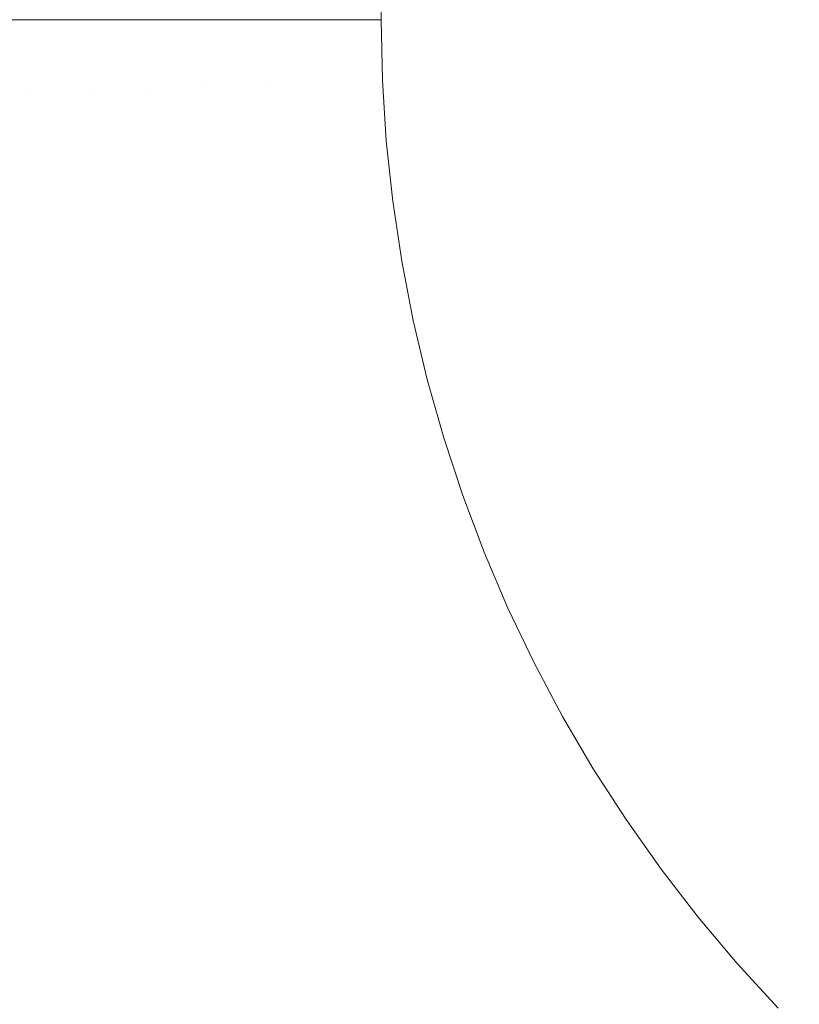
# Model space of a CAD drawing. Header units: centimetres. Extents: x -26.3 to 27.5, y 4.2 to 67.9.
# Tile 138 of 256: x -8.1118 to -8.0573, y 4.6313 to 4.7002. Entities that reach past the tile are written whole.
import ezdxf

# ---------------------------------------------------------------- set-up
doc = ezdxf.new("R2010")
doc.units = ezdxf.units.CM
doc.header["$LTSCALE"] = 2.54
doc.layers.add('Lucido design-1', color=7, linetype='Continuous')

# ---------------------------------------------------------------- blocks, each defined once
blk = doc.blocks.new('Gruppo-2-1')
at = {"color": 7, "linetype": 'Continuous', "lineweight": 9}
for points in [[(-25.986537, 5.900212, -1111.014164), (-25.986537, 4.300212, -1111.014164), (27.113463, 4.300212, -1111.014164), (27.113463, 5.900212, -1111.014164)], [(-25.986537, 5.900212, -1147.114164), (-25.986537, 4.300212, -1147.114164), (27.113463, 4.300212, -1147.114164), (27.113463, 5.900212, -1147.114164)]]:
    blk.add_3dface(points, dxfattribs=at)
for points, invisible_edges in [([(-8.086537, 5.900212, -1111.414164), (9.213463, 5.900212, -1111.414164), (9.113463, 4.600212, -1111.414164), (-7.986537, 4.600212, -1111.414164)], 10), ([(-8.086537, 4.700212, -1111.414164), (-8.086537, 5.900212, -1111.414164), (-7.986537, 4.600212, -1111.414164)], 10), ([(-8.086537, 5.900212, -1147.514164), (9.213463, 5.900212, -1147.514164), (9.113463, 4.600212, -1147.514164), (-7.986537, 4.600212, -1147.514164)], 10), ([(-8.086537, 4.700212, -1147.514164), (-8.086537, 5.900212, -1147.514164), (-7.986537, 4.600212, -1147.514164)], 10), ([(-8.111115, 4.69492, -1111.41726), (-8.115152, 4.694749, -1111.41838), (-8.115268, 4.700212, -1111.41838), (-8.111699, 4.700212, -1111.417391)], 11), ([(-8.111115, 4.69492, -1147.51726), (-8.115152, 4.694749, -1147.51838), (-8.115268, 4.700212, -1147.51838), (-8.111699, 4.700212, -1147.517391)], 11), ([(-8.111699, 4.700212, -1111.417391), (-8.111228, 4.700212, -1111.41726), (-8.111115, 4.69492, -1111.41726)], 10), ([(-8.111699, 4.700212, -1147.517391), (-8.111228, 4.700212, -1147.51726), (-8.111115, 4.69492, -1147.51726)], 10), ([(-8.107031, 4.695093, -1111.416309), (-8.111115, 4.69492, -1111.41726), (-8.111228, 4.700212, -1111.41726), (-8.107525, 4.700212, -1111.416399)], 11), ([(-8.107031, 4.695093, -1147.516309), (-8.111115, 4.69492, -1147.51726), (-8.111228, 4.700212, -1147.51726), (-8.107525, 4.700212, -1147.516399)], 11), ([(-8.107525, 4.700212, -1111.416399), (-8.10714, 4.700212, -1111.416309), (-8.107031, 4.695093, -1111.416309)], 10), ([(-8.107525, 4.700212, -1147.516399), (-8.10714, 4.700212, -1147.516309), (-8.107031, 4.695093, -1147.516309)], 10), ([(-8.102907, 4.695269, -1111.41553), (-8.107031, 4.695093, -1111.416309), (-8.10714, 4.700212, -1111.416309), (-8.103304, 4.700212, -1111.415586)], 11), ([(-8.102907, 4.695269, -1147.51553), (-8.107031, 4.695093, -1147.516309), (-8.10714, 4.700212, -1147.516309), (-8.103304, 4.700212, -1147.515586)], 11), ([(-8.103304, 4.700212, -1111.415586), (-8.103012, 4.700212, -1111.41553), (-8.102907, 4.695269, -1111.41553)], 10), ([(-8.103304, 4.700212, -1147.515586), (-8.103012, 4.700212, -1147.51553), (-8.102907, 4.695269, -1147.51553)], 10), ([(-8.098749, 4.695445, -1111.414925), (-8.102907, 4.695269, -1111.41553), (-8.103012, 4.700212, -1111.41553), (-8.099046, 4.700212, -1111.414953)], 11), ([(-8.098749, 4.695445, -1147.514925), (-8.102907, 4.695269, -1147.51553), (-8.103012, 4.700212, -1147.51553), (-8.099046, 4.700212, -1147.514953)], 11), ([(-8.099046, 4.700212, -1111.414953), (-8.09885, 4.700212, -1111.414925), (-8.098749, 4.695445, -1111.414925)], 10), ([(-8.099046, 4.700212, -1147.514953), (-8.09885, 4.700212, -1147.514925), (-8.098749, 4.695445, -1147.514925)], 10), ([(-8.094566, 4.695623, -1111.414495), (-8.098749, 4.695445, -1111.414925), (-8.09885, 4.700212, -1111.414925), (-8.094757, 4.700212, -1111.414504)], 11), ([(-8.094566, 4.695623, -1147.514495), (-8.098749, 4.695445, -1147.514925), (-8.09885, 4.700212, -1147.514925), (-8.094757, 4.700212, -1147.514504)], 11), ([(-8.094757, 4.700212, -1111.414504), (-8.094663, 4.700212, -1111.414495), (-8.094566, 4.695623, -1111.414495)], 10), ([(-8.094757, 4.700212, -1147.514504), (-8.094663, 4.700212, -1147.514495), (-8.094566, 4.695623, -1147.514495)], 10), ([(-8.094566, 4.695623, -1111.414495), (-8.094663, 4.700212, -1111.414495), (-8.09046, 4.700212, -1111.414241), (-8.090366, 4.695801, -1111.414241)], 13), ([(-8.094566, 4.695623, -1147.514495), (-8.094663, 4.700212, -1147.514495), (-8.09046, 4.700212, -1147.514241), (-8.090366, 4.695801, -1147.514241)], 13), ([(-8.090366, 4.695801, -1111.414241), (-8.09046, 4.700212, -1111.414241), (-8.086537, 4.700212, -1111.414164), (-8.086447, 4.695968, -1111.414164)], 9), ([(-8.090366, 4.695801, -1147.514241), (-8.09046, 4.700212, -1147.514241), (-8.086537, 4.700212, -1147.514164), (-8.086447, 4.695968, -1147.514164)], 9), ([(-8.086447, 4.695968, -1111.414164), (-8.086537, 4.700212, -1111.414164), (-7.986537, 4.600212, -1111.414164)], 10), ([(-8.086447, 4.695968, -1147.514164), (-8.086537, 4.700212, -1147.514164), (-7.986537, 4.600212, -1147.514164)], 10), ([(-8.090085, 4.691399, -1111.414241), (-8.090366, 4.695801, -1111.414241), (-8.086447, 4.695968, -1111.414164), (-8.086177, 4.691731, -1111.414164)], 11), ([(-8.090085, 4.691399, -1147.514241), (-8.090366, 4.695801, -1147.514241), (-8.086447, 4.695968, -1147.514164), (-8.086177, 4.691731, -1147.514164)], 11), ([(-7.986537, 4.600212, -1111.414164), (-8.085727, 4.68751, -1111.414164), (-8.086177, 4.691731, -1111.414164), (-8.086447, 4.695968, -1111.414164)], 9), ([(-7.986537, 4.600212, -1147.514164), (-8.085727, 4.68751, -1147.514164), (-8.086177, 4.691731, -1147.514164), (-8.086447, 4.695968, -1147.514164)], 9), ([(-8.106705, 4.689984, -1111.416309), (-8.107031, 4.695093, -1111.416309), (-8.102907, 4.695269, -1111.41553), (-8.102592, 4.690334, -1111.41553)], 15), ([(-8.106705, 4.689984, -1147.516309), (-8.107031, 4.695093, -1147.516309), (-8.102907, 4.695269, -1147.51553), (-8.102592, 4.690334, -1147.51553)], 15), ([(-8.102592, 4.690334, -1111.41553), (-8.102907, 4.695269, -1111.41553), (-8.098749, 4.695445, -1111.414925), (-8.098446, 4.690687, -1111.414925)], 15), ([(-8.102592, 4.690334, -1147.51553), (-8.102907, 4.695269, -1147.51553), (-8.098749, 4.695445, -1147.514925), (-8.098446, 4.690687, -1147.514925)], 15), ([(-8.098446, 4.690687, -1111.414925), (-8.098749, 4.695445, -1111.414925), (-8.094566, 4.695623, -1111.414495), (-8.094274, 4.691042, -1111.414495)], 15), ([(-8.098446, 4.690687, -1147.514925), (-8.098749, 4.695445, -1147.514925), (-8.094566, 4.695623, -1147.514495), (-8.094274, 4.691042, -1147.514495)], 15), ([(-8.094274, 4.691042, -1111.414495), (-8.094566, 4.695623, -1111.414495), (-8.090366, 4.695801, -1111.414241), (-8.090085, 4.691399, -1111.414241)], 15), ([(-8.094274, 4.691042, -1147.514495), (-8.094566, 4.695623, -1147.514495), (-8.090366, 4.695801, -1147.514241), (-8.090085, 4.691399, -1147.514241)], 15), ([(-8.114804, 4.689295, -1111.41838), (-8.115152, 4.694749, -1111.41838), (-8.111115, 4.69492, -1111.41726), (-8.110778, 4.689638, -1111.41726)], 15), ([(-8.114804, 4.689295, -1147.51838), (-8.115152, 4.694749, -1147.51838), (-8.111115, 4.69492, -1147.51726), (-8.110778, 4.689638, -1147.51726)], 15), ([(-8.110778, 4.689638, -1111.41726), (-8.111115, 4.69492, -1111.41726), (-8.107031, 4.695093, -1111.416309), (-8.106705, 4.689984, -1111.416309)], 15), ([(-8.110778, 4.689638, -1147.51726), (-8.111115, 4.69492, -1147.51726), (-8.107031, 4.695093, -1147.516309), (-8.106705, 4.689984, -1147.516309)], 15), ([(-8.093787, 4.686478, -1111.414495), (-8.094274, 4.691042, -1111.414495), (-8.090085, 4.691399, -1111.414241), (-8.089618, 4.687012, -1111.414241)], 15), ([(-8.093787, 4.686478, -1147.514495), (-8.094274, 4.691042, -1147.514495), (-8.090085, 4.691399, -1147.514241), (-8.089618, 4.687012, -1147.514241)], 15), ([(-8.089618, 4.687012, -1111.414241), (-8.090085, 4.691399, -1111.414241), (-8.086177, 4.691731, -1111.414164), (-8.085727, 4.68751, -1111.414164)], 11), ([(-8.089618, 4.687012, -1147.514241), (-8.090085, 4.691399, -1147.514241), (-8.086177, 4.691731, -1147.514164), (-8.085727, 4.68751, -1147.514164)], 11), ([(-8.102068, 4.685418, -1111.41553), (-8.102592, 4.690334, -1111.41553), (-8.098446, 4.690687, -1111.414925), (-8.097941, 4.685946, -1111.414925)], 15), ([(-8.102068, 4.685418, -1147.51553), (-8.102592, 4.690334, -1147.51553), (-8.098446, 4.690687, -1147.514925), (-8.097941, 4.685946, -1147.514925)], 15), ([(-8.097941, 4.685946, -1111.414925), (-8.098446, 4.690687, -1111.414925), (-8.094274, 4.691042, -1111.414495), (-8.093787, 4.686478, -1111.414495)], 15), ([(-8.097941, 4.685946, -1147.514925), (-8.098446, 4.690687, -1147.514925), (-8.094274, 4.691042, -1147.514495), (-8.093787, 4.686478, -1147.514495)], 15), ([(-8.110218, 4.684374, -1111.41726), (-8.110778, 4.689638, -1111.41726), (-8.106705, 4.689984, -1111.416309), (-8.106163, 4.684893, -1111.416309)], 15), ([(-8.110218, 4.684374, -1147.51726), (-8.110778, 4.689638, -1147.51726), (-8.106705, 4.689984, -1147.516309), (-8.106163, 4.684893, -1147.516309)], 15), ([(-8.106163, 4.684893, -1111.416309), (-8.106705, 4.689984, -1111.416309), (-8.102592, 4.690334, -1111.41553), (-8.102068, 4.685418, -1111.41553)], 15), ([(-8.106163, 4.684893, -1147.516309), (-8.106705, 4.689984, -1147.516309), (-8.102592, 4.690334, -1147.51553), (-8.102068, 4.685418, -1147.51553)], 15), ([(-8.114225, 4.683861, -1111.41838), (-8.114804, 4.689295, -1111.41838), (-8.110778, 4.689638, -1111.41726), (-8.110218, 4.684374, -1111.41726)], 15), ([(-8.114225, 4.683861, -1147.51838), (-8.114804, 4.689295, -1147.51838), (-8.110778, 4.689638, -1147.51726), (-8.110218, 4.684374, -1147.51726)], 15), ([(-8.093108, 4.681939, -1111.414495), (-8.093787, 4.686478, -1111.414495), (-8.089618, 4.687012, -1111.414241), (-8.088965, 4.682649, -1111.414241)], 15), ([(-8.093108, 4.681939, -1147.514495), (-8.093787, 4.686478, -1147.514495), (-8.089618, 4.687012, -1147.514241), (-8.088965, 4.682649, -1147.514241)], 15), ([(-8.088965, 4.682649, -1111.414241), (-8.089618, 4.687012, -1111.414241), (-8.085727, 4.68751, -1111.414164), (-8.085099, 4.683312, -1111.414164)], 11), ([(-8.088965, 4.682649, -1147.514241), (-8.089618, 4.687012, -1147.514241), (-8.085727, 4.68751, -1147.514164), (-8.085099, 4.683312, -1147.514164)], 11), ([(-8.085727, 4.68751, -1111.414164), (-7.995018, 4.600572, -1111.414164), (-7.999239, 4.601022, -1111.414164)], 9), ([(-8.085727, 4.68751, -1111.414164), (-7.986537, 4.600212, -1111.414164), (-7.990782, 4.600302, -1111.414164), (-7.995018, 4.600572, -1111.414164)], 9), ([(-8.085727, 4.68751, -1111.414164), (-8.027728, 4.609089, -1111.414164), (-8.031558, 4.610919, -1111.414164)], 9), ([(-7.999239, 4.601022, -1111.414164), (-8.003437, 4.60165, -1111.414164), (-8.007605, 4.602456, -1111.414164), (-8.085727, 4.68751, -1111.414164)], 12), ([(-8.085727, 4.68751, -1111.414164), (-8.023823, 4.607423, -1111.414164), (-8.027728, 4.609089, -1111.414164)], 9), ([(-8.007605, 4.602456, -1111.414164), (-8.011735, 4.603439, -1111.414164), (-8.01582, 4.604595, -1111.414164), (-8.085727, 4.68751, -1111.414164)], 12), ([(-8.01582, 4.604595, -1111.414164), (-8.019851, 4.605924, -1111.414164), (-8.023823, 4.607423, -1111.414164), (-8.085727, 4.68751, -1111.414164)], 12), ([(-8.031558, 4.610919, -1111.414164), (-8.035307, 4.612911, -1111.414164), (-8.038968, 4.615059, -1111.414164), (-8.085727, 4.68751, -1111.414164)], 12), ([(-8.084293, 4.679144, -1111.414164), (-8.085099, 4.683312, -1111.414164), (-8.085727, 4.68751, -1111.414164), (-8.038968, 4.615059, -1111.414164)], 12), ([(-8.084293, 4.679144, -1147.514164), (-8.085099, 4.683312, -1147.514164), (-8.085727, 4.68751, -1147.514164), (-7.986537, 4.600212, -1147.514164)], 12), ([(-8.097235, 4.681231, -1111.414925), (-8.097941, 4.685946, -1111.414925), (-8.093787, 4.686478, -1111.414495), (-8.093108, 4.681939, -1111.414495)], 15), ([(-8.097235, 4.681231, -1147.514925), (-8.097941, 4.685946, -1147.514925), (-8.093787, 4.686478, -1147.514495), (-8.093108, 4.681939, -1147.514495)], 15), ([(-8.101336, 4.680528, -1111.41553), (-8.102068, 4.685418, -1111.41553), (-8.097941, 4.685946, -1111.414925), (-8.097235, 4.681231, -1111.414925)], 15), ([(-8.101336, 4.680528, -1147.51553), (-8.102068, 4.685418, -1147.51553), (-8.097941, 4.685946, -1147.514925), (-8.097235, 4.681231, -1147.514925)], 15), ([(-8.105405, 4.67983, -1111.416309), (-8.106163, 4.684893, -1111.416309), (-8.102068, 4.685418, -1111.41553), (-8.101336, 4.680528, -1111.41553)], 15), ([(-8.105405, 4.67983, -1147.516309), (-8.106163, 4.684893, -1147.516309), (-8.102068, 4.685418, -1147.51553), (-8.101336, 4.680528, -1147.51553)], 15), ([(-8.113416, 4.678456, -1111.41838), (-8.114225, 4.683861, -1111.41838), (-8.110218, 4.684374, -1111.41726), (-8.109434, 4.679139, -1111.41726)], 15), ([(-8.113416, 4.678456, -1147.51838), (-8.114225, 4.683861, -1147.51838), (-8.110218, 4.684374, -1147.51726), (-8.109434, 4.679139, -1147.51726)], 15), ([(-8.109434, 4.679139, -1111.41726), (-8.110218, 4.684374, -1111.41726), (-8.106163, 4.684893, -1111.416309), (-8.105405, 4.67983, -1111.416309)], 15), ([(-8.109434, 4.679139, -1147.51726), (-8.110218, 4.684374, -1147.51726), (-8.106163, 4.684893, -1147.516309), (-8.105405, 4.67983, -1147.516309)], 15), ([(-8.088127, 4.678318, -1111.414241), (-8.088965, 4.682649, -1111.414241), (-8.085099, 4.683312, -1111.414164), (-8.084293, 4.679144, -1111.414164)], 11), ([(-8.088127, 4.678318, -1147.514241), (-8.088965, 4.682649, -1147.514241), (-8.085099, 4.683312, -1147.514164), (-8.084293, 4.679144, -1147.514164)], 11), ([(-8.092236, 4.677432, -1111.414495), (-8.093108, 4.681939, -1111.414495), (-8.088965, 4.682649, -1111.414241), (-8.088127, 4.678318, -1111.414241)], 15), ([(-8.092236, 4.677432, -1147.514495), (-8.093108, 4.681939, -1147.514495), (-8.088965, 4.682649, -1147.514241), (-8.088127, 4.678318, -1147.514241)], 15), ([(-8.09633, 4.67655, -1111.414925), (-8.097235, 4.681231, -1111.414925), (-8.093108, 4.681939, -1111.414495), (-8.092236, 4.677432, -1111.414495)], 15), ([(-8.09633, 4.67655, -1147.514925), (-8.097235, 4.681231, -1147.514925), (-8.093108, 4.681939, -1147.514495), (-8.092236, 4.677432, -1147.514495)], 15), ([(-8.100397, 4.675673, -1111.41553), (-8.101336, 4.680528, -1111.41553), (-8.097235, 4.681231, -1111.414925), (-8.09633, 4.67655, -1111.414925)], 15), ([(-8.100397, 4.675673, -1147.51553), (-8.101336, 4.680528, -1147.51553), (-8.097235, 4.681231, -1147.514925), (-8.09633, 4.67655, -1147.514925)], 15), ([(-8.104433, 4.674804, -1111.416309), (-8.105405, 4.67983, -1111.416309), (-8.101336, 4.680528, -1111.41553), (-8.100397, 4.675673, -1111.41553)], 15), ([(-8.104433, 4.674804, -1147.516309), (-8.105405, 4.67983, -1147.516309), (-8.101336, 4.680528, -1147.51553), (-8.100397, 4.675673, -1147.51553)], 15), ([(-8.108429, 4.673942, -1111.41726), (-8.109434, 4.679139, -1111.41726), (-8.105405, 4.67983, -1111.416309), (-8.104433, 4.674804, -1111.416309)], 15), ([(-8.108429, 4.673942, -1147.51726), (-8.109434, 4.679139, -1147.51726), (-8.105405, 4.67983, -1147.516309), (-8.104433, 4.674804, -1147.516309)], 15), ([(-8.112379, 4.673091, -1111.41838), (-8.113416, 4.678456, -1111.41838), (-8.109434, 4.679139, -1111.41726), (-8.108429, 4.673942, -1111.41726)], 15), ([(-8.112379, 4.673091, -1147.51838), (-8.113416, 4.678456, -1147.51838), (-8.109434, 4.679139, -1147.51726), (-8.108429, 4.673942, -1147.51726)], 15), ([(-8.087106, 4.674026, -1111.414241), (-8.088127, 4.678318, -1111.414241), (-8.084293, 4.679144, -1111.414164), (-8.083311, 4.675014, -1111.414164)], 11), ([(-8.087106, 4.674026, -1147.514241), (-8.088127, 4.678318, -1147.514241), (-8.084293, 4.679144, -1147.514164), (-8.083311, 4.675014, -1147.514164)], 11), ([(-8.038968, 4.615059, -1111.414164), (-8.082154, 4.67093, -1111.414164), (-8.083311, 4.675014, -1111.414164), (-8.084293, 4.679144, -1111.414164)], 9), ([(-7.986537, 4.600212, -1147.514164), (-8.082154, 4.67093, -1147.514164), (-8.083311, 4.675014, -1147.514164), (-8.084293, 4.679144, -1147.514164)], 9), ([(-8.091174, 4.672967, -1111.414495), (-8.092236, 4.677432, -1111.414495), (-8.088127, 4.678318, -1111.414241), (-8.087106, 4.674026, -1111.414241)], 15), ([(-8.091174, 4.672967, -1147.514495), (-8.092236, 4.677432, -1147.514495), (-8.088127, 4.678318, -1147.514241), (-8.087106, 4.674026, -1147.514241)], 15), ([(-8.095226, 4.671912, -1111.414925), (-8.09633, 4.67655, -1111.414925), (-8.092236, 4.677432, -1111.414495), (-8.091174, 4.672967, -1111.414495)], 15), ([(-8.095226, 4.671912, -1147.514925), (-8.09633, 4.67655, -1147.514925), (-8.092236, 4.677432, -1147.514495), (-8.091174, 4.672967, -1147.514495)], 15), ([(-8.099253, 4.670863, -1111.41553), (-8.100397, 4.675673, -1111.41553), (-8.09633, 4.67655, -1111.414925), (-8.095226, 4.671912, -1111.414925)], 15), ([(-8.099253, 4.670863, -1147.51553), (-8.100397, 4.675673, -1147.51553), (-8.09633, 4.67655, -1147.514925), (-8.095226, 4.671912, -1147.514925)], 15), ([(-8.103248, 4.669823, -1111.416309), (-8.104433, 4.674804, -1111.416309), (-8.100397, 4.675673, -1111.41553), (-8.099253, 4.670863, -1111.41553)], 15), ([(-8.103248, 4.669823, -1147.516309), (-8.104433, 4.674804, -1147.516309), (-8.100397, 4.675673, -1147.51553), (-8.099253, 4.670863, -1147.51553)], 15), ([(-8.107204, 4.668793, -1111.41726), (-8.108429, 4.673942, -1111.41726), (-8.104433, 4.674804, -1111.416309), (-8.103248, 4.669823, -1111.416309)], 15), ([(-8.107204, 4.668793, -1147.51726), (-8.108429, 4.673942, -1147.51726), (-8.104433, 4.674804, -1147.516309), (-8.103248, 4.669823, -1147.516309)], 15), ([(-8.085904, 4.669781, -1111.414241), (-8.087106, 4.674026, -1111.414241), (-8.083311, 4.675014, -1111.414164), (-8.082154, 4.67093, -1111.414164)], 11), ([(-8.085904, 4.669781, -1147.514241), (-8.087106, 4.674026, -1147.514241), (-8.083311, 4.675014, -1147.514164), (-8.082154, 4.67093, -1147.514164)], 11), ([(-8.111114, 4.667775, -1111.41838), (-8.112379, 4.673091, -1111.41838), (-8.108429, 4.673942, -1111.41726), (-8.107204, 4.668793, -1111.41726)], 15), ([(-8.111114, 4.667775, -1147.51838), (-8.112379, 4.673091, -1147.51838), (-8.108429, 4.673942, -1147.51726), (-8.107204, 4.668793, -1147.51726)], 15), ([(-8.089924, 4.66855, -1111.414495), (-8.091174, 4.672967, -1111.414495), (-8.087106, 4.674026, -1111.414241), (-8.085904, 4.669781, -1111.414241)], 15), ([(-8.089924, 4.66855, -1147.514495), (-8.091174, 4.672967, -1147.514495), (-8.087106, 4.674026, -1147.514241), (-8.085904, 4.669781, -1147.514241)], 15), ([(-8.114972, 4.66677, -1111.419667), (-8.116275, 4.672251, -1111.419667), (-8.112379, 4.673091, -1111.41838), (-8.111114, 4.667775, -1111.41838)], 15), ([(-8.114972, 4.66677, -1147.519667), (-8.116275, 4.672251, -1147.519667), (-8.112379, 4.673091, -1147.51838), (-8.111114, 4.667775, -1147.51838)], 15), ([(-8.093927, 4.667324, -1111.414925), (-8.095226, 4.671912, -1111.414925), (-8.091174, 4.672967, -1111.414495), (-8.089924, 4.66855, -1111.414495)], 15), ([(-8.093927, 4.667324, -1147.514925), (-8.095226, 4.671912, -1147.514925), (-8.091174, 4.672967, -1147.514495), (-8.089924, 4.66855, -1147.514495)], 15), ([(-8.097906, 4.666106, -1111.41553), (-8.099253, 4.670863, -1111.41553), (-8.095226, 4.671912, -1111.414925), (-8.093927, 4.667324, -1111.414925)], 15), ([(-8.097906, 4.666106, -1147.51553), (-8.099253, 4.670863, -1147.51553), (-8.095226, 4.671912, -1147.514925), (-8.093927, 4.667324, -1147.514925)], 15), ([(-8.101853, 4.664897, -1111.416309), (-8.103248, 4.669823, -1111.416309), (-8.099253, 4.670863, -1111.41553), (-8.097906, 4.666106, -1111.41553)], 15), ([(-8.101853, 4.664897, -1147.516309), (-8.103248, 4.669823, -1147.516309), (-8.099253, 4.670863, -1147.51553), (-8.097906, 4.666106, -1147.51553)], 15), ([(-8.084523, 4.665591, -1111.414241), (-8.085904, 4.669781, -1111.414241), (-8.082154, 4.67093, -1111.414164), (-8.080825, 4.666898, -1111.414164)], 11), ([(-8.084523, 4.665591, -1147.514241), (-8.085904, 4.669781, -1147.514241), (-8.082154, 4.67093, -1147.514164), (-8.080825, 4.666898, -1147.514164)], 11), ([(-8.080825, 4.666898, -1111.414164), (-8.082154, 4.67093, -1111.414164), (-8.038968, 4.615059, -1111.414164)], 10), ([(-8.080825, 4.666898, -1147.514164), (-8.082154, 4.67093, -1147.514164), (-7.986537, 4.600212, -1147.514164)], 10), ([(-8.105762, 4.6637, -1111.41726), (-8.107204, 4.668793, -1111.41726), (-8.103248, 4.669823, -1111.416309), (-8.101853, 4.664897, -1111.416309)], 15), ([(-8.105762, 4.6637, -1147.51726), (-8.107204, 4.668793, -1147.51726), (-8.103248, 4.669823, -1147.516309), (-8.101853, 4.664897, -1147.516309)], 15), ([(-8.088487, 4.664191, -1111.414495), (-8.089924, 4.66855, -1111.414495), (-8.085904, 4.669781, -1111.414241), (-8.084523, 4.665591, -1111.414241)], 15), ([(-8.088487, 4.664191, -1147.514495), (-8.089924, 4.66855, -1147.514495), (-8.085904, 4.669781, -1147.514241), (-8.084523, 4.665591, -1147.514241)], 15), ([(-8.109625, 4.662517, -1111.41838), (-8.111114, 4.667775, -1111.41838), (-8.107204, 4.668793, -1111.41726), (-8.105762, 4.6637, -1111.41726)], 15), ([(-8.109625, 4.662517, -1147.51838), (-8.111114, 4.667775, -1147.51838), (-8.107204, 4.668793, -1147.51726), (-8.105762, 4.6637, -1147.51726)], 15), ([(-8.092435, 4.662796, -1111.414925), (-8.093927, 4.667324, -1111.414925), (-8.089924, 4.66855, -1111.414495), (-8.088487, 4.664191, -1111.414495)], 15), ([(-8.092435, 4.662796, -1147.514925), (-8.093927, 4.667324, -1147.514925), (-8.089924, 4.66855, -1147.514495), (-8.088487, 4.664191, -1147.514495)], 15), ([(-8.113437, 4.66135, -1111.419667), (-8.114972, 4.66677, -1111.419667), (-8.111114, 4.667775, -1111.41838), (-8.109625, 4.662517, -1111.41838)], 15), ([(-8.113437, 4.66135, -1147.519667), (-8.114972, 4.66677, -1147.519667), (-8.111114, 4.667775, -1147.51838), (-8.109625, 4.662517, -1147.51838)], 15), ([(-8.096358, 4.66141, -1111.41553), (-8.097906, 4.666106, -1111.41553), (-8.093927, 4.667324, -1111.414925), (-8.092435, 4.662796, -1111.414925)], 15), ([(-8.096358, 4.66141, -1147.51553), (-8.097906, 4.666106, -1147.51553), (-8.093927, 4.667324, -1147.514925), (-8.092435, 4.662796, -1147.514925)], 15), ([(-8.082966, 4.661464, -1111.414241), (-8.084523, 4.665591, -1111.414241), (-8.080825, 4.666898, -1111.414164), (-8.079326, 4.662926, -1111.414164)], 11), ([(-8.082966, 4.661464, -1147.514241), (-8.084523, 4.665591, -1147.514241), (-8.080825, 4.666898, -1147.514164), (-8.079326, 4.662926, -1147.514164)], 11), ([(-8.038968, 4.615059, -1111.414164), (-8.07766, 4.659022, -1111.414164), (-8.079326, 4.662926, -1111.414164), (-8.080825, 4.666898, -1111.414164)], 9), ([(-7.986537, 4.600212, -1147.514164), (-8.07766, 4.659022, -1147.514164), (-8.079326, 4.662926, -1147.514164), (-8.080825, 4.666898, -1147.514164)], 9), ([(-8.100251, 4.660035, -1111.416309), (-8.101853, 4.664897, -1111.416309), (-8.097906, 4.666106, -1111.41553), (-8.096358, 4.66141, -1111.41553)], 15), ([(-8.100251, 4.660035, -1147.516309), (-8.101853, 4.664897, -1147.516309), (-8.097906, 4.666106, -1147.51553), (-8.096358, 4.66141, -1147.51553)], 15), ([(-8.086866, 4.659897, -1111.414495), (-8.088487, 4.664191, -1111.414495), (-8.084523, 4.665591, -1111.414241), (-8.082966, 4.661464, -1111.414241)], 15), ([(-8.086866, 4.659897, -1147.514495), (-8.088487, 4.664191, -1147.514495), (-8.084523, 4.665591, -1147.514241), (-8.082966, 4.661464, -1147.514241)], 15), ([(-8.104105, 4.658673, -1111.41726), (-8.105762, 4.6637, -1111.41726), (-8.101853, 4.664897, -1111.416309), (-8.100251, 4.660035, -1111.416309)], 15), ([(-8.104105, 4.658673, -1147.51726), (-8.105762, 4.6637, -1147.51726), (-8.101853, 4.664897, -1147.516309), (-8.100251, 4.660035, -1147.516309)], 15), ([(-8.107914, 4.657327, -1111.41838), (-8.109625, 4.662517, -1111.41838), (-8.105762, 4.6637, -1111.41726), (-8.104105, 4.658673, -1111.41726)], 15), ([(-8.107914, 4.657327, -1147.51838), (-8.109625, 4.662517, -1147.51838), (-8.105762, 4.6637, -1147.51726), (-8.104105, 4.658673, -1147.51726)], 15), ([(-8.090751, 4.658335, -1111.414925), (-8.092435, 4.662796, -1111.414925), (-8.088487, 4.664191, -1111.414495), (-8.086866, 4.659897, -1111.414495)], 15), ([(-8.090751, 4.658335, -1147.514925), (-8.092435, 4.662796, -1147.514925), (-8.088487, 4.664191, -1147.514495), (-8.086866, 4.659897, -1147.514495)], 15), ([(-8.081234, 4.657406, -1111.414241), (-8.082966, 4.661464, -1111.414241), (-8.079326, 4.662926, -1111.414164), (-8.07766, 4.659022, -1111.414164)], 11), ([(-8.081234, 4.657406, -1147.514241), (-8.082966, 4.661464, -1147.514241), (-8.079326, 4.662926, -1147.514164), (-8.07766, 4.659022, -1147.514164)], 11), ([(-8.111673, 4.655999, -1111.419667), (-8.113437, 4.66135, -1111.419667), (-8.109625, 4.662517, -1111.41838), (-8.107914, 4.657327, -1111.41838)], 15), ([(-8.111673, 4.655999, -1147.519667), (-8.113437, 4.66135, -1147.519667), (-8.109625, 4.662517, -1147.51838), (-8.107914, 4.657327, -1147.51838)], 15), ([(-8.094613, 4.656784, -1111.41553), (-8.096358, 4.66141, -1111.41553), (-8.092435, 4.662796, -1111.414925), (-8.090751, 4.658335, -1111.414925)], 15), ([(-8.094613, 4.656784, -1147.51553), (-8.096358, 4.66141, -1147.51553), (-8.092435, 4.662796, -1147.514925), (-8.090751, 4.658335, -1147.514925)], 15), ([(-8.115374, 4.654691, -1111.421119), (-8.11719, 4.6602, -1111.421119), (-8.113437, 4.66135, -1111.419667), (-8.111673, 4.655999, -1111.419667)], 15), ([(-8.115374, 4.654691, -1147.521119), (-8.11719, 4.6602, -1147.521119), (-8.113437, 4.66135, -1147.519667), (-8.111673, 4.655999, -1147.519667)], 15), ([(-8.098443, 4.655245, -1111.416309), (-8.100251, 4.660035, -1111.416309), (-8.096358, 4.66141, -1111.41553), (-8.094613, 4.656784, -1111.41553)], 15), ([(-8.098443, 4.655245, -1147.516309), (-8.100251, 4.660035, -1147.516309), (-8.096358, 4.66141, -1147.51553), (-8.094613, 4.656784, -1147.51553)], 15), ([(-8.085065, 4.655675, -1111.414495), (-8.086866, 4.659897, -1111.414495), (-8.082966, 4.661464, -1111.414241), (-8.081234, 4.657406, -1111.414241)], 15), ([(-8.085065, 4.655675, -1147.514495), (-8.086866, 4.659897, -1147.514495), (-8.082966, 4.661464, -1147.514241), (-8.081234, 4.657406, -1147.514241)], 15), ([(-8.102236, 4.65372, -1111.41726), (-8.104105, 4.658673, -1111.41726), (-8.100251, 4.660035, -1111.416309), (-8.098443, 4.655245, -1111.416309)], 15), ([(-8.102236, 4.65372, -1147.51726), (-8.104105, 4.658673, -1147.51726), (-8.100251, 4.660035, -1147.516309), (-8.098443, 4.655245, -1147.516309)], 15), ([(-8.08888, 4.65395, -1111.414925), (-8.090751, 4.658335, -1111.414925), (-8.086866, 4.659897, -1111.414495), (-8.085065, 4.655675, -1111.414495)], 15), ([(-8.08888, 4.65395, -1147.514925), (-8.090751, 4.658335, -1147.514925), (-8.086866, 4.659897, -1147.514495), (-8.085065, 4.655675, -1147.514495)], 15), ([(-8.079332, 4.653426, -1111.414241), (-8.081234, 4.657406, -1111.414241), (-8.07766, 4.659022, -1111.414164), (-8.07583, 4.655192, -1111.414164)], 11), ([(-8.079332, 4.653426, -1147.514241), (-8.081234, 4.657406, -1147.514241), (-8.07766, 4.659022, -1147.514164), (-8.07583, 4.655192, -1147.514164)], 11), ([(-8.073839, 4.651443, -1111.414164), (-8.07583, 4.655192, -1111.414164), (-8.07766, 4.659022, -1111.414164), (-8.038968, 4.615059, -1111.414164)], 12), ([(-8.073839, 4.651443, -1147.514164), (-8.07583, 4.655192, -1147.514164), (-8.07766, 4.659022, -1147.514164), (-7.986537, 4.600212, -1147.514164)], 12), ([(-8.105985, 4.652214, -1111.41838), (-8.107914, 4.657327, -1111.41838), (-8.104105, 4.658673, -1111.41726), (-8.102236, 4.65372, -1111.41726)], 15), ([(-8.105985, 4.652214, -1147.51838), (-8.107914, 4.657327, -1147.51838), (-8.104105, 4.658673, -1147.51726), (-8.102236, 4.65372, -1147.51726)], 15), ([(-8.092672, 4.652236, -1111.41553), (-8.094613, 4.656784, -1111.41553), (-8.090751, 4.658335, -1111.414925), (-8.08888, 4.65395, -1111.414925)], 15), ([(-8.092672, 4.652236, -1147.51553), (-8.094613, 4.656784, -1147.51553), (-8.090751, 4.658335, -1147.514925), (-8.08888, 4.65395, -1147.514925)], 15), ([(-8.083086, 4.651533, -1111.414495), (-8.085065, 4.655675, -1111.414495), (-8.081234, 4.657406, -1111.414241), (-8.079332, 4.653426, -1111.414241)], 15), ([(-8.083086, 4.651533, -1147.514495), (-8.085065, 4.655675, -1147.514495), (-8.081234, 4.657406, -1147.514241), (-8.079332, 4.653426, -1147.514241)], 15), ([(-8.109684, 4.650728, -1111.419667), (-8.111673, 4.655999, -1111.419667), (-8.107914, 4.657327, -1111.41838), (-8.105985, 4.652214, -1111.41838)], 15), ([(-8.109684, 4.650728, -1147.519667), (-8.111673, 4.655999, -1147.519667), (-8.107914, 4.657327, -1147.51838), (-8.105985, 4.652214, -1147.51838)], 15), ([(-8.096434, 4.650536, -1111.416309), (-8.098443, 4.655245, -1111.416309), (-8.094613, 4.656784, -1111.41553), (-8.092672, 4.652236, -1111.41553)], 15), ([(-8.096434, 4.650536, -1147.516309), (-8.098443, 4.655245, -1147.516309), (-8.094613, 4.656784, -1147.51553), (-8.092672, 4.652236, -1147.51553)], 15), ([(-8.113326, 4.649264, -1111.421119), (-8.115374, 4.654691, -1111.421119), (-8.111673, 4.655999, -1111.419667), (-8.109684, 4.650728, -1111.419667)], 15), ([(-8.113326, 4.649264, -1147.521119), (-8.115374, 4.654691, -1147.521119), (-8.111673, 4.655999, -1147.519667), (-8.109684, 4.650728, -1147.519667)], 15), ([(-8.086825, 4.649648, -1111.414925), (-8.08888, 4.65395, -1111.414925), (-8.085065, 4.655675, -1111.414495), (-8.083086, 4.651533, -1111.414495)], 15), ([(-8.086825, 4.649648, -1147.514925), (-8.08888, 4.65395, -1147.514925), (-8.085065, 4.655675, -1147.514495), (-8.083086, 4.651533, -1147.514495)], 15), ([(-8.100159, 4.648852, -1111.41726), (-8.102236, 4.65372, -1111.41726), (-8.098443, 4.655245, -1111.416309), (-8.096434, 4.650536, -1111.416309)], 15), ([(-8.100159, 4.648852, -1147.51726), (-8.102236, 4.65372, -1147.51726), (-8.098443, 4.655245, -1147.516309), (-8.096434, 4.650536, -1147.516309)], 15), ([(-8.077263, 4.64953, -1111.414241), (-8.079332, 4.653426, -1111.414241), (-8.07583, 4.655192, -1111.414164), (-8.073839, 4.651443, -1111.414164)], 11), ([(-8.077263, 4.64953, -1147.514241), (-8.079332, 4.653426, -1147.514241), (-8.07583, 4.655192, -1147.514164), (-8.073839, 4.651443, -1147.514164)], 11), ([(-8.09054, 4.647775, -1111.41553), (-8.092672, 4.652236, -1111.41553), (-8.08888, 4.65395, -1111.414925), (-8.086825, 4.649648, -1111.414925)], 15), ([(-8.09054, 4.647775, -1147.51553), (-8.092672, 4.652236, -1147.51553), (-8.08888, 4.65395, -1147.514925), (-8.086825, 4.649648, -1147.514925)], 15), ([(-8.10384, 4.647188, -1111.41838), (-8.105985, 4.652214, -1111.41838), (-8.102236, 4.65372, -1111.41726), (-8.100159, 4.648852, -1111.41726)], 15), ([(-8.10384, 4.647188, -1147.51838), (-8.105985, 4.652214, -1147.51838), (-8.102236, 4.65372, -1147.51726), (-8.100159, 4.648852, -1147.51726)], 15), ([(-8.080933, 4.64748, -1111.414495), (-8.083086, 4.651533, -1111.414495), (-8.079332, 4.653426, -1111.414241), (-8.077263, 4.64953, -1111.414241)], 15), ([(-8.080933, 4.64748, -1147.514495), (-8.083086, 4.651533, -1147.514495), (-8.079332, 4.653426, -1147.514241), (-8.077263, 4.64953, -1147.514241)], 15), ([(-8.107473, 4.645546, -1111.419667), (-8.109684, 4.650728, -1111.419667), (-8.105985, 4.652214, -1111.41838), (-8.10384, 4.647188, -1111.41838)], 15), ([(-8.107473, 4.645546, -1147.519667), (-8.109684, 4.650728, -1147.519667), (-8.105985, 4.652214, -1147.51838), (-8.10384, 4.647188, -1147.51838)], 15), ([(-8.094226, 4.645916, -1111.416309), (-8.096434, 4.650536, -1111.416309), (-8.092672, 4.652236, -1111.41553), (-8.09054, 4.647775, -1111.41553)], 15), ([(-8.094226, 4.645916, -1147.516309), (-8.096434, 4.650536, -1147.516309), (-8.092672, 4.652236, -1147.51553), (-8.09054, 4.647775, -1147.51553)], 15), ([(-8.084588, 4.645438, -1111.414925), (-8.086825, 4.649648, -1111.414925), (-8.083086, 4.651533, -1111.414495), (-8.080933, 4.64748, -1111.414495)], 15), ([(-8.084588, 4.645438, -1147.514925), (-8.086825, 4.649648, -1147.514925), (-8.083086, 4.651533, -1147.514495), (-8.080933, 4.64748, -1147.514495)], 15), ([(-8.07503, 4.645725, -1111.414241), (-8.077263, 4.64953, -1111.414241), (-8.073839, 4.651443, -1111.414164), (-8.07169, 4.647781, -1111.414164)], 11), ([(-8.07503, 4.645725, -1147.514241), (-8.077263, 4.64953, -1147.514241), (-8.073839, 4.651443, -1147.514164), (-8.07169, 4.647781, -1147.514164)], 11), ([(-8.038968, 4.615059, -1111.414164), (-8.07169, 4.647781, -1111.414164), (-8.073839, 4.651443, -1111.414164)], 9), ([(-7.986537, 4.600212, -1147.514164), (-8.07169, 4.647781, -1147.514164), (-8.073839, 4.651443, -1147.514164)], 9), ([(-8.111049, 4.643929, -1111.421119), (-8.113326, 4.649264, -1111.421119), (-8.109684, 4.650728, -1111.419667), (-8.107473, 4.645546, -1111.419667)], 15), ([(-8.111049, 4.643929, -1147.521119), (-8.113326, 4.649264, -1147.521119), (-8.109684, 4.650728, -1147.519667), (-8.107473, 4.645546, -1147.519667)], 15), ([(-8.097876, 4.644076, -1111.41726), (-8.100159, 4.648852, -1111.41726), (-8.096434, 4.650536, -1111.416309), (-8.094226, 4.645916, -1111.416309)], 15), ([(-8.097876, 4.644076, -1147.51726), (-8.100159, 4.648852, -1147.51726), (-8.096434, 4.650536, -1147.516309), (-8.094226, 4.645916, -1147.516309)], 15), ([(-8.114564, 4.64234, -1111.422732), (-8.116905, 4.647826, -1111.422732), (-8.113326, 4.649264, -1111.421119), (-8.111049, 4.643929, -1111.421119)], 15), ([(-8.114564, 4.64234, -1147.522732), (-8.116905, 4.647826, -1147.522732), (-8.113326, 4.649264, -1147.521119), (-8.111049, 4.643929, -1147.521119)], 15), ([(-8.088221, 4.643408, -1111.41553), (-8.09054, 4.647775, -1111.41553), (-8.086825, 4.649648, -1111.414925), (-8.084588, 4.645438, -1111.414925)], 15), ([(-8.088221, 4.643408, -1147.51553), (-8.09054, 4.647775, -1147.51553), (-8.086825, 4.649648, -1147.514925), (-8.084588, 4.645438, -1147.514925)], 15), ([(-8.07861, 4.643521, -1111.414495), (-8.080933, 4.64748, -1111.414495), (-8.077263, 4.64953, -1111.414241), (-8.07503, 4.645725, -1111.414241)], 15), ([(-8.07861, 4.643521, -1147.514495), (-8.080933, 4.64748, -1147.514495), (-8.077263, 4.64953, -1147.514241), (-8.07503, 4.645725, -1147.514241)], 15), ([(-8.101484, 4.642257, -1111.41838), (-8.10384, 4.647188, -1111.41838), (-8.100159, 4.648852, -1111.41726), (-8.097876, 4.644076, -1111.41726)], 15), ([(-8.101484, 4.642257, -1147.51838), (-8.10384, 4.647188, -1147.51838), (-8.100159, 4.648852, -1147.51726), (-8.097876, 4.644076, -1147.51726)], 15), ([(-8.091825, 4.641395, -1111.416309), (-8.094226, 4.645916, -1111.416309), (-8.09054, 4.647775, -1111.41553), (-8.088221, 4.643408, -1111.41553)], 15), ([(-8.091825, 4.641395, -1147.516309), (-8.094226, 4.645916, -1147.516309), (-8.09054, 4.647775, -1147.51553), (-8.088221, 4.643408, -1147.51553)], 15), ([(-8.072638, 4.642018, -1111.414241), (-8.07503, 4.645725, -1111.414241), (-8.07169, 4.647781, -1111.414164), (-8.069388, 4.644215, -1111.414164)], 11), ([(-8.072638, 4.642018, -1147.514241), (-8.07503, 4.645725, -1147.514241), (-8.07169, 4.647781, -1147.514164), (-8.069388, 4.644215, -1147.514164)], 11), ([(-8.066937, 4.640749, -1111.414164), (-8.069388, 4.644215, -1111.414164), (-8.07169, 4.647781, -1111.414164), (-8.038968, 4.615059, -1111.414164)], 12), ([(-8.066937, 4.640749, -1147.514164), (-8.069388, 4.644215, -1147.514164), (-8.07169, 4.647781, -1147.514164), (-7.986537, 4.600212, -1147.514164)], 12), ([(-8.105043, 4.640462, -1111.419667), (-8.107473, 4.645546, -1111.419667), (-8.10384, 4.647188, -1111.41838), (-8.101484, 4.642257, -1111.41838)], 15), ([(-8.105043, 4.640462, -1147.519667), (-8.107473, 4.645546, -1147.519667), (-8.10384, 4.647188, -1147.51838), (-8.101484, 4.642257, -1147.51838)], 15), ([(-8.082175, 4.641325, -1111.414925), (-8.084588, 4.645438, -1111.414925), (-8.080933, 4.64748, -1111.414495), (-8.07861, 4.643521, -1111.414495)], 15), ([(-8.082175, 4.641325, -1147.514925), (-8.084588, 4.645438, -1147.514925), (-8.080933, 4.64748, -1147.514495), (-8.07861, 4.643521, -1147.514495)], 15), ([(-8.095394, 4.639401, -1111.41726), (-8.097876, 4.644076, -1111.41726), (-8.094226, 4.645916, -1111.416309), (-8.091825, 4.641395, -1111.416309)], 15), ([(-8.095394, 4.639401, -1147.51726), (-8.097876, 4.644076, -1147.51726), (-8.094226, 4.645916, -1147.516309), (-8.091825, 4.641395, -1147.516309)], 15), ([(-8.076121, 4.639664, -1111.414495), (-8.07861, 4.643521, -1111.414495), (-8.07503, 4.645725, -1111.414241), (-8.072638, 4.642018, -1111.414241)], 15), ([(-8.076121, 4.639664, -1147.514495), (-8.07861, 4.643521, -1147.514495), (-8.07503, 4.645725, -1147.514241), (-8.072638, 4.642018, -1147.514241)], 15), ([(-8.108548, 4.638695, -1111.421119), (-8.111049, 4.643929, -1111.421119), (-8.107473, 4.645546, -1111.419667), (-8.105043, 4.640462, -1111.419667)], 15), ([(-8.108548, 4.638695, -1147.521119), (-8.111049, 4.643929, -1147.521119), (-8.107473, 4.645546, -1147.519667), (-8.105043, 4.640462, -1147.519667)], 15), ([(-8.085719, 4.639144, -1111.41553), (-8.088221, 4.643408, -1111.41553), (-8.084588, 4.645438, -1111.414925), (-8.082175, 4.641325, -1111.414925)], 15), ([(-8.085719, 4.639144, -1147.51553), (-8.088221, 4.643408, -1147.51553), (-8.084588, 4.645438, -1147.514925), (-8.082175, 4.641325, -1147.514925)], 15), ([(-8.111993, 4.636959, -1111.422732), (-8.114564, 4.64234, -1111.422732), (-8.111049, 4.643929, -1111.421119), (-8.108548, 4.638695, -1111.421119)], 15), ([(-8.111993, 4.636959, -1147.522732), (-8.114564, 4.64234, -1147.522732), (-8.111049, 4.643929, -1147.521119), (-8.108548, 4.638695, -1147.521119)], 15), ([(-8.098921, 4.637431, -1111.41838), (-8.101484, 4.642257, -1111.41838), (-8.097876, 4.644076, -1111.41726), (-8.095394, 4.639401, -1111.41726)], 15), ([(-8.098921, 4.637431, -1147.51838), (-8.101484, 4.642257, -1147.51838), (-8.097876, 4.644076, -1147.51726), (-8.095394, 4.639401, -1147.51726)], 15), ([(-8.070091, 4.638416, -1111.414241), (-8.072638, 4.642018, -1111.414241), (-8.069388, 4.644215, -1111.414164), (-8.066937, 4.640749, -1111.414164)], 11), ([(-8.070091, 4.638416, -1147.514241), (-8.072638, 4.642018, -1147.514241), (-8.069388, 4.644215, -1147.514164), (-8.066937, 4.640749, -1147.514164)], 11), ([(-8.089234, 4.636979, -1111.416309), (-8.091825, 4.641395, -1111.416309), (-8.088221, 4.643408, -1111.41553), (-8.085719, 4.639144, -1111.41553)], 15), ([(-8.089234, 4.636979, -1147.516309), (-8.091825, 4.641395, -1147.516309), (-8.088221, 4.643408, -1147.51553), (-8.085719, 4.639144, -1147.51553)], 15), ([(-8.07959, 4.63732, -1111.414925), (-8.082175, 4.641325, -1111.414925), (-8.07861, 4.643521, -1111.414495), (-8.076121, 4.639664, -1111.414495)], 15), ([(-8.07959, 4.63732, -1147.514925), (-8.082175, 4.641325, -1147.514925), (-8.07861, 4.643521, -1147.514495), (-8.076121, 4.639664, -1147.514495)], 15), ([(-8.102401, 4.635487, -1111.419667), (-8.105043, 4.640462, -1111.419667), (-8.101484, 4.642257, -1111.41838), (-8.098921, 4.637431, -1111.41838)], 15), ([(-8.102401, 4.635487, -1147.519667), (-8.105043, 4.640462, -1147.519667), (-8.101484, 4.642257, -1147.51838), (-8.098921, 4.637431, -1147.51838)], 15), ([(-8.07347, 4.635917, -1111.414495), (-8.076121, 4.639664, -1111.414495), (-8.072638, 4.642018, -1111.414241), (-8.070091, 4.638416, -1111.414241)], 15), ([(-8.07347, 4.635917, -1147.514495), (-8.076121, 4.639664, -1147.514495), (-8.072638, 4.642018, -1147.514241), (-8.070091, 4.638416, -1147.514241)], 15), ([(-8.092715, 4.634836, -1111.41726), (-8.095394, 4.639401, -1111.41726), (-8.091825, 4.641395, -1111.416309), (-8.089234, 4.636979, -1111.416309)], 15), ([(-8.092715, 4.634836, -1147.51726), (-8.095394, 4.639401, -1147.51726), (-8.091825, 4.641395, -1147.516309), (-8.089234, 4.636979, -1147.516309)], 15), ([(-8.083037, 4.634989, -1111.41553), (-8.085719, 4.639144, -1111.41553), (-8.082175, 4.641325, -1111.414925), (-8.07959, 4.63732, -1111.414925)], 15), ([(-8.083037, 4.634989, -1147.51553), (-8.085719, 4.639144, -1147.51553), (-8.082175, 4.641325, -1147.514925), (-8.07959, 4.63732, -1147.514925)], 15), ([(-8.105827, 4.633573, -1111.421119), (-8.108548, 4.638695, -1111.421119), (-8.105043, 4.640462, -1111.419667), (-8.102401, 4.635487, -1111.419667)], 15), ([(-8.105827, 4.633573, -1147.521119), (-8.108548, 4.638695, -1147.521119), (-8.105043, 4.640462, -1147.519667), (-8.102401, 4.635487, -1147.519667)], 15), ([(-8.067393, 4.634926, -1111.414241), (-8.070091, 4.638416, -1111.414241), (-8.066937, 4.640749, -1111.414164), (-8.064341, 4.63739, -1111.414164)], 11), ([(-8.067393, 4.634926, -1147.514241), (-8.070091, 4.638416, -1147.514241), (-8.066937, 4.640749, -1147.514164), (-8.064341, 4.63739, -1147.514164)], 11), ([(-8.038968, 4.615059, -1111.414164), (-8.064341, 4.63739, -1111.414164), (-8.066937, 4.640749, -1111.414164)], 9), ([(-7.986537, 4.600212, -1147.514164), (-8.064341, 4.63739, -1147.514164), (-8.066937, 4.640749, -1147.514164)], 9), ([(-8.076837, 4.633427, -1111.414925), (-8.07959, 4.63732, -1111.414925), (-8.076121, 4.639664, -1111.414495), (-8.07347, 4.635917, -1111.414495)], 15), ([(-8.076837, 4.633427, -1147.514925), (-8.07959, 4.63732, -1147.514925), (-8.076121, 4.639664, -1147.514495), (-8.07347, 4.635917, -1147.514495)], 15), ([(-8.096155, 4.632718, -1111.41838), (-8.098921, 4.637431, -1111.41838), (-8.095394, 4.639401, -1111.41726), (-8.092715, 4.634836, -1111.41726)], 15), ([(-8.096155, 4.632718, -1147.51838), (-8.098921, 4.637431, -1147.51838), (-8.095394, 4.639401, -1147.51726), (-8.092715, 4.634836, -1147.51726)], 15), ([(-8.086458, 4.632678, -1111.416309), (-8.089234, 4.636979, -1111.416309), (-8.085719, 4.639144, -1111.41553), (-8.083037, 4.634989, -1111.41553)], 15), ([(-8.086458, 4.632678, -1147.516309), (-8.089234, 4.636979, -1147.516309), (-8.085719, 4.639144, -1147.51553), (-8.083037, 4.634989, -1147.51553)], 15), ([(-8.109195, 4.631691, -1111.422732), (-8.111993, 4.636959, -1111.422732), (-8.108548, 4.638695, -1111.421119), (-8.105827, 4.633573, -1111.421119)], 15), ([(-8.109195, 4.631691, -1147.522732), (-8.111993, 4.636959, -1147.522732), (-8.108548, 4.638695, -1147.521119), (-8.105827, 4.633573, -1147.521119)], 15), ([(-8.070663, 4.632285, -1111.414495), (-8.07347, 4.635917, -1111.414495), (-8.070091, 4.638416, -1111.414241), (-8.067393, 4.634926, -1111.414241)], 15), ([(-8.070663, 4.632285, -1147.514495), (-8.07347, 4.635917, -1147.514495), (-8.070091, 4.638416, -1147.514241), (-8.067393, 4.634926, -1147.514241)], 15), ([(-8.099549, 4.630628, -1111.419667), (-8.102401, 4.635487, -1111.419667), (-8.098921, 4.637431, -1111.41838), (-8.096155, 4.632718, -1111.41838)], 15), ([(-8.099549, 4.630628, -1147.519667), (-8.102401, 4.635487, -1147.519667), (-8.098921, 4.637431, -1147.51838), (-8.096155, 4.632718, -1147.51838)], 15), ([(-8.064549, 4.631553, -1111.414241), (-8.067393, 4.634926, -1111.414241), (-8.064341, 4.63739, -1111.414164), (-8.061605, 4.634145, -1111.414164)], 11), ([(-8.064549, 4.631553, -1147.514241), (-8.067393, 4.634926, -1147.514241), (-8.064341, 4.63739, -1147.514164), (-8.061605, 4.634145, -1147.514164)], 11), ([(-8.038968, 4.615059, -1111.414164), (-8.058733, 4.631018, -1111.414164), (-8.061605, 4.634145, -1111.414164), (-8.064341, 4.63739, -1111.414164)], 9), ([(-7.986537, 4.600212, -1147.514164), (-8.058733, 4.631018, -1147.514164), (-8.061605, 4.634145, -1147.514164), (-8.064341, 4.63739, -1147.514164)], 9), ([(-8.112498, 4.629846, -1111.424503), (-8.115371, 4.635256, -1111.424503), (-8.111993, 4.636959, -1111.422732), (-8.109195, 4.631691, -1111.422732)], 15), ([(-8.112498, 4.629846, -1147.524503), (-8.115371, 4.635256, -1147.524503), (-8.111993, 4.636959, -1147.522732), (-8.109195, 4.631691, -1147.522732)], 15), ([(-8.089844, 4.630389, -1111.41726), (-8.092715, 4.634836, -1111.41726), (-8.089234, 4.636979, -1111.416309), (-8.086458, 4.632678, -1111.416309)], 15), ([(-8.089844, 4.630389, -1147.51726), (-8.092715, 4.634836, -1147.51726), (-8.089234, 4.636979, -1147.516309), (-8.086458, 4.632678, -1147.516309)], 15), ([(-8.080182, 4.630953, -1111.41553), (-8.083037, 4.634989, -1111.41553), (-8.07959, 4.63732, -1111.414925), (-8.076837, 4.633427, -1111.414925)], 15), ([(-8.080182, 4.630953, -1147.51553), (-8.083037, 4.634989, -1147.51553), (-8.07959, 4.63732, -1147.514925), (-8.076837, 4.633427, -1147.514925)], 15), ([(-8.102892, 4.62857, -1111.421119), (-8.105827, 4.633573, -1111.421119), (-8.102401, 4.635487, -1111.419667), (-8.099549, 4.630628, -1111.419667)], 15), ([(-8.102892, 4.62857, -1147.521119), (-8.105827, 4.633573, -1147.521119), (-8.102401, 4.635487, -1147.519667), (-8.099549, 4.630628, -1147.519667)], 15), ([(-8.073921, 4.629655, -1111.414925), (-8.076837, 4.633427, -1111.414925), (-8.07347, 4.635917, -1111.414495), (-8.070663, 4.632285, -1111.414495)], 15), ([(-8.073921, 4.629655, -1147.514925), (-8.076837, 4.633427, -1147.514925), (-8.07347, 4.635917, -1147.514495), (-8.070663, 4.632285, -1147.514495)], 15), ([(-8.093192, 4.628126, -1111.41838), (-8.096155, 4.632718, -1111.41838), (-8.092715, 4.634836, -1111.41726), (-8.089844, 4.630389, -1111.41726)], 15), ([(-8.093192, 4.628126, -1147.51838), (-8.096155, 4.632718, -1147.51838), (-8.092715, 4.634836, -1147.51726), (-8.089844, 4.630389, -1147.51726)], 15), ([(-8.083501, 4.628498, -1111.416309), (-8.086458, 4.632678, -1111.416309), (-8.083037, 4.634989, -1111.41553), (-8.080182, 4.630953, -1111.41553)], 15), ([(-8.083501, 4.628498, -1147.516309), (-8.086458, 4.632678, -1147.516309), (-8.083037, 4.634989, -1147.51553), (-8.080182, 4.630953, -1147.51553)], 15), ([(-8.067704, 4.628776, -1111.414495), (-8.070663, 4.632285, -1111.414495), (-8.067393, 4.634926, -1111.414241), (-8.064549, 4.631553, -1111.414241)], 15), ([(-8.067704, 4.628776, -1147.514495), (-8.070663, 4.632285, -1147.514495), (-8.067393, 4.634926, -1147.514241), (-8.064549, 4.631553, -1147.514241)], 15), ([(-8.061565, 4.628304, -1111.414241), (-8.064549, 4.631553, -1111.414241), (-8.061605, 4.634145, -1111.414164), (-8.058733, 4.631018, -1111.414164)], 11), ([(-8.061565, 4.628304, -1147.514241), (-8.064549, 4.631553, -1147.514241), (-8.061605, 4.634145, -1147.514164), (-8.058733, 4.631018, -1147.514164)], 11), ([(-8.106176, 4.626547, -1111.422732), (-8.109195, 4.631691, -1111.422732), (-8.105827, 4.633573, -1111.421119), (-8.102892, 4.62857, -1111.421119)], 15), ([(-8.106176, 4.626547, -1147.522732), (-8.109195, 4.631691, -1147.522732), (-8.105827, 4.633573, -1147.521119), (-8.102892, 4.62857, -1147.521119)], 15), ([(-8.077159, 4.627041, -1111.41553), (-8.080182, 4.630953, -1111.41553), (-8.076837, 4.633427, -1111.414925), (-8.073921, 4.629655, -1111.414925)], 15), ([(-8.077159, 4.627041, -1147.51553), (-8.080182, 4.630953, -1147.51553), (-8.076837, 4.633427, -1147.514925), (-8.073921, 4.629655, -1147.514925)], 15), ([(-8.096494, 4.625894, -1111.419667), (-8.099549, 4.630628, -1111.419667), (-8.096155, 4.632718, -1111.41838), (-8.093192, 4.628126, -1111.41838)], 15), ([(-8.096494, 4.625894, -1147.519667), (-8.099549, 4.630628, -1147.519667), (-8.096155, 4.632718, -1147.51838), (-8.093192, 4.628126, -1147.51838)], 15), ([(-8.086788, 4.626067, -1111.41726), (-8.089844, 4.630389, -1111.41726), (-8.086458, 4.632678, -1111.416309), (-8.083501, 4.628498, -1111.416309)], 15), ([(-8.086788, 4.626067, -1147.51726), (-8.089844, 4.630389, -1147.51726), (-8.086458, 4.632678, -1147.516309), (-8.083501, 4.628498, -1147.516309)], 15), ([(-8.070848, 4.62601, -1111.414925), (-8.073921, 4.629655, -1111.414925), (-8.070663, 4.632285, -1111.414495), (-8.067704, 4.628776, -1111.414495)], 15), ([(-8.070848, 4.62601, -1147.514925), (-8.073921, 4.629655, -1147.514925), (-8.070663, 4.632285, -1147.514495), (-8.067704, 4.628776, -1147.514495)], 15), ([(-8.109398, 4.624564, -1111.424503), (-8.112498, 4.629846, -1111.424503), (-8.109195, 4.631691, -1111.422732), (-8.106176, 4.626547, -1111.422732)], 15), ([(-8.109398, 4.624564, -1147.524503), (-8.112498, 4.629846, -1147.524503), (-8.109195, 4.631691, -1147.522732), (-8.106176, 4.626547, -1147.522732)], 15), ([(-8.064599, 4.625396, -1111.414495), (-8.067704, 4.628776, -1111.414495), (-8.064549, 4.631553, -1111.414241), (-8.061565, 4.628304, -1111.414241)], 15), ([(-8.064599, 4.625396, -1147.514495), (-8.067704, 4.628776, -1147.514495), (-8.064549, 4.631553, -1147.514241), (-8.061565, 4.628304, -1147.514241)], 15)]:
    blk.add_3dface(points, dxfattribs=dict(at, invisible_edges=invisible_edges))
blk = doc.blocks.new('Gruppo-3-1')
at = {"color": 7}
blk.add_blockref('Gruppo-2-1', (0, 0), dxfattribs=at)

msp = doc.modelspace()

# ---------------------------------------------------------------- block references
at = {"layer": 'Lucido design-1', "color": 7}
msp.add_blockref('Gruppo-3-1', (0, 0), dxfattribs=at)

doc.saveas('drawing.dxf')
